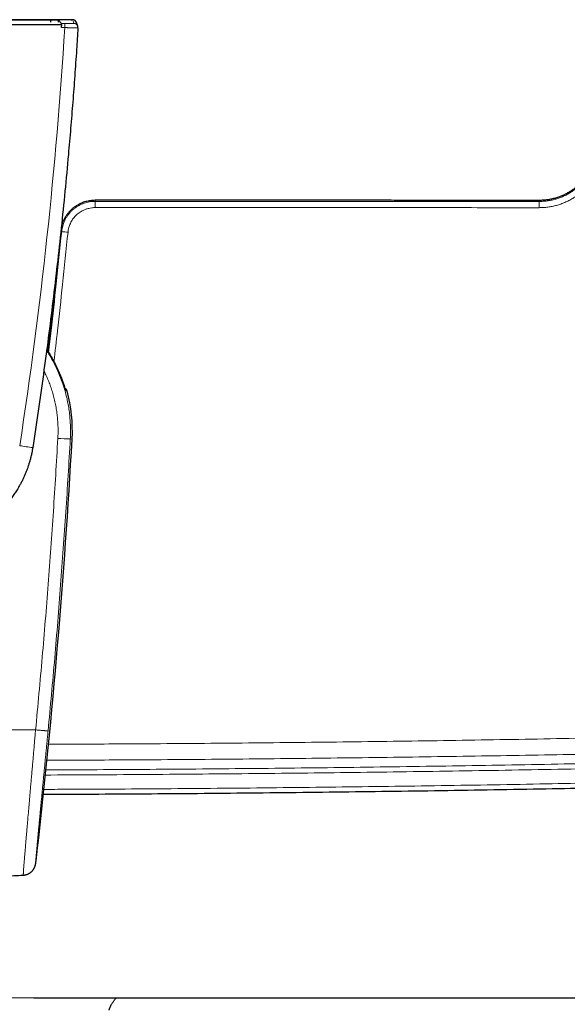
# Model space of a CAD drawing. Header units: millimetres. Extents: x 8 to 1132, y 12 to 2282.
# Tile 17 of 53: x 639 to 705, y 978 to 1098. Entities that reach past the tile are written whole.
import ezdxf

# ---------------------------------------------------------------- set-up
doc = ezdxf.new("R2010")
doc.units = ezdxf.units.MM

msp = doc.modelspace()

# ---------------------------------------------------------------- linework, layer by layer
at = {"color": 7, "linetype": 'Continuous', "lineweight": 30}
for p, q in [((610.05, 1097.22), (643.97, 1097.22)), ((642.59, 1097.81), (642.59, 1097.52)), ((643.54, 1097.8), (643.95, 1097.36)), ((643.54, 1097.8), (643.54, 1097.51)), ((643.95, 1096.86), (643.97, 1097.22)), ((645.92, 1097.03), (645.77, 1097.47)), ((644.01, 1053.9), (644.03, 1053.85)), ((640.59, 978.85), (723.71, 978.85)), ((640.59, 978.85), (640.66, 978.85))]:
    msp.add_line(p, q, dxfattribs=at)
at = {"color": 8, "linetype": 'Continuous', "lineweight": 0}
for p, q in [((643.95, 1097.36), (644.34, 1097.36)), ((644.34, 1096.86), (643.95, 1096.86)), ((645.01, 1046.82), (645.23, 1046.81))]:
    msp.add_line(p, q, dxfattribs=at)
at = {"color": 7, "linetype": 'Continuous', "lineweight": 30, "flags": 128}
msp.add_lwpolyline([(643.95, 1097.22), (643.95, 1097.26), (643.95, 1097.31), (643.95, 1097.34), (643.95, 1097.36), (643.95, 1097.36)], dxfattribs=at)
at = {"color": 8, "linetype": 'Continuous', "lineweight": 0, "flags": 128}
for points in [[(644.34, 1096.86), (644.34, 1096.94), (644.34, 1097.01), (644.34, 1097.09), (644.34, 1097.15), (644.34, 1097.21), (644.34, 1097.26), (644.34, 1097.31), (644.34, 1097.34), (644.34, 1097.36), (644.34, 1097.36)], [(645.44, 1097.37), (645.39, 1097.54), (645.29, 1097.81)], [(644.4, 1052.74), (644.4, 1052.74), (644.43, 1052.66)]]:
    msp.add_lwpolyline(points, dxfattribs=at)
at = {"color": 7, "linetype": 'Continuous', "lineweight": 30}
for centre, radius, start, end in [((645.29, 1097.31), 0.5, 18.7317, 90.0216), ((645.29, 1097.31), 0.5, 18.7322, 56.6613), ((645.44, 1096.87), 0.5, 356.4323, 18.6924), ((645.44, 1096.87), 0.5, 356.4323, 18.7109), ((627.01, 1047.83), 18.05, 19.6459, 33.0458), ((644.13, 1052.53), 0.5, 15.3852, 67.6866), ((627.01, 1047.83), 18.25, 356.7926, 15.3552), ((-237.94, 1096.3), 884.56, 353.53821, 356.79257)]:
    msp.add_arc(centre, radius, start, end, dxfattribs=at)
at = {"color": 8, "linetype": 'Continuous', "lineweight": 0}
for centre, radius, start, end in [((645.44, 1096.87), 0.5, 18.6931, 90.0218), ((75.66, 1132.38), 569.79, 351.2796, 356.4254), ((777.64, 1075.09), 129.62, 179.722, 180.0574), ((738.31, 1075.08), 36.32, 179.0077, 180.205), ((642.95, 1055.67), 16.4, 83.7967, 86.4799), ((643.84, 1054.29), 0.0605, 31.5008, 92.452), ((648.59, 1131.62), 84.88, 266.5597, 267.5782), ((645.86, 1088.8), 43.37, 260.7206, 262.8317)]:
    msp.add_arc(centre, radius, start, end, dxfattribs=at)
at = {"color": 7, "linetype": 'Continuous', "lineweight": 30}
for points, knots in [([(644.25, 1097.82), (642.99, 1097.82), (640.47, 1097.82), (636.68, 1097.82), (632.89, 1097.82), (629.56, 1097.82), (626.68, 1097.82), (624.27, 1097.82), (621.85, 1097.82), (619.43, 1097.82), (617.02, 1097.82), (614.6, 1097.82), (612.19, 1097.82), (610.58, 1097.82), (609.77, 1097.82)], [0, 0, 0, 0, 0.109831, 0.219669, 0.329528, 0.439395, 0.509466, 0.579539, 0.649617, 0.719697, 0.78977, 0.859843, 0.92992, 1, 1, 1, 1]), ([(611.44, 1097.81), (612.73, 1097.81), (615.33, 1097.81), (619.22, 1097.81), (623.12, 1097.81), (627.01, 1097.81), (630.91, 1097.81), (634.8, 1097.81), (638.69, 1097.81), (641.29, 1097.81), (642.59, 1097.81)], [0, 0, 0, 0, 0.125003, 0.250004, 0.375002, 0.5, 0.624998, 0.749996, 0.874997, 1, 1, 1, 1]), ([(642.59, 1097.81), (642.62, 1097.81), (642.68, 1097.81), (642.81, 1097.81), (642.96, 1097.81), (643.13, 1097.81), (643.27, 1097.8), (643.39, 1097.8), (643.47, 1097.8), (643.53, 1097.8), (643.53, 1097.8), (643.54, 1097.8)], [0, 0, 0, 0, 0.0631, 0.125718, 0.250869, 0.375537, 0.50057, 0.625253, 0.75021, 0.875048, 1, 1, 1, 1]), ([(645.15, 1097.82), (645.15, 1097.82), (645.12, 1097.82), (645.03, 1097.82), (644.9, 1097.82), (644.74, 1097.82), (644.57, 1097.82), (644.41, 1097.82), (644.3, 1097.82), (644.25, 1097.82)], [0, 0, 0, 0, 0.025436, 0.205017, 0.377483, 0.5499, 0.712432, 0.874946, 1, 1, 1, 1]), ([(645.13, 1097.82), (645.16, 1097.82), (645.19, 1097.82), (645.21, 1097.81), (645.21, 1097.81)], [0, 0, 0, 0, 0.929129, 1, 1, 1, 1]), ([(645.38, 1097.8), (645.38, 1097.8), (645.37, 1097.81), (645.36, 1097.81), (645.34, 1097.81), (645.32, 1097.81), (645.31, 1097.81), (645.29, 1097.81), (645.26, 1097.81), (645.22, 1097.81), (645.19, 1097.82), (645.17, 1097.82), (645.16, 1097.82)], [0, 0, 0, 0, 0.015521, 0.062704, 0.112754, 0.171029, 0.24785, 0.361845, 0.578322, 0.775359, 0.96311, 1, 1, 1, 1]), ([(645.94, 1096.84), (645.89, 1095.95), (645.76, 1094), (645.55, 1090.99), (645.31, 1087.8), (645.05, 1084.61), (644.74, 1080.99), (644.36, 1076.95), (643.91, 1072.48), (643.42, 1068.02), (642.89, 1063.57), (642.34, 1059.11), (641.74, 1054.66), (641.11, 1050.21), (640.67, 1047.25), (640.44, 1045.77)], [0, 0, 0, 0, 0.051912, 0.114183, 0.176455, 0.238734, 0.301013, 0.388342, 0.475674, 0.563005, 0.650334, 0.737749, 0.825167, 0.912585, 1, 1, 1, 1]), ([(709.01, 1082.85), (709.01, 1082.72), (709, 1082.47), (708.97, 1082.08), (708.92, 1081.71), (708.84, 1081.3), (708.73, 1080.86), (708.57, 1080.39), (708.38, 1079.93), (708.16, 1079.5), (707.92, 1079.09), (707.65, 1078.69), (707.36, 1078.32), (707.05, 1077.98), (706.71, 1077.66), (706.37, 1077.36), (706, 1077.09), (705.63, 1076.85), (705.25, 1076.63), (704.85, 1076.44), (704.43, 1076.27), (703.97, 1076.11), (703.48, 1075.99), (702.98, 1075.9), (702.49, 1075.85), (702.16, 1075.84), (702, 1075.84)], [0, 0, 0, 0, 0.035286, 0.069895, 0.104207, 0.138522, 0.18385, 0.228813, 0.273509, 0.317244, 0.360585, 0.403925, 0.446718, 0.48909, 0.531088, 0.572507, 0.613402, 0.653838, 0.693875, 0.733568, 0.77291, 0.81941, 0.865237, 0.910527, 0.955408, 1, 1, 1, 1]), ([(648.02, 1075.85), (647.93, 1075.85), (647.73, 1075.84), (647.45, 1075.81), (647.17, 1075.76), (646.89, 1075.69), (646.62, 1075.61), (646.32, 1075.49), (645.99, 1075.33), (645.65, 1075.12), (645.33, 1074.89), (645.04, 1074.63), (644.78, 1074.34), (644.55, 1074.04), (644.35, 1073.72), (644.18, 1073.4), (644.04, 1073.06), (643.95, 1072.79), (643.92, 1072.63), (643.91, 1072.58)], [0, 0, 0, 0, 0.051091, 0.10184, 0.152228, 0.20222, 0.251772, 0.300837, 0.373402, 0.444621, 0.51439, 0.582849, 0.650914, 0.71824, 0.784305, 0.848778, 0.912484, 0.975403, 1, 1, 1, 1]), ([(702, 1075.84), (700.95, 1075.84), (698.86, 1075.84), (695.74, 1075.84), (692.66, 1075.84), (689.61, 1075.84), (686.6, 1075.84), (683.69, 1075.85), (680.86, 1075.85), (678.13, 1075.85), (675.43, 1075.85), (672.76, 1075.85), (670.12, 1075.85), (667.52, 1075.85), (664.95, 1075.85), (662.41, 1075.85), (659.9, 1075.85), (657.45, 1075.85), (655.03, 1075.85), (652.67, 1075.85), (650.34, 1075.85), (648.79, 1075.85), (648.02, 1075.85)], [0, 0, 0, 0, 0.058461, 0.116237, 0.173331, 0.229741, 0.285467, 0.34051, 0.391782, 0.442447, 0.492504, 0.541955, 0.590798, 0.639035, 0.686664, 0.733687, 0.780102, 0.825911, 0.870311, 0.914126, 0.957356, 1, 1, 1, 1]), ([(643.34, 1067.4), (643.31, 1067.1), (643.09, 1064.94), (642.73, 1061.66), (642.39, 1058.67), (642.26, 1057.54)], [0, 0, 0, 0, 0.092182, 0.654373, 1, 1, 1, 1]), ([(643.64, 1054.82), (643.54, 1055.04), (643.34, 1055.5), (643.01, 1056.17), (642.64, 1056.83), (642.35, 1057.32), (642.17, 1057.59), (642.14, 1057.65)], [0, 0, 0, 0, 0.232554, 0.466114, 0.699675, 0.93659, 1, 1, 1, 1]), ([(642.15, 1057.71), (642.27, 1057.52), (642.53, 1057.11), (642.9, 1056.47), (643.26, 1055.77), (643.6, 1055.06), (643.79, 1054.57), (643.89, 1054.33)], [0, 0, 0, 0, 0.1763459, 0.3797883, 0.5862098, 0.7926317, 1, 1, 1, 1]), ([(644.21, 1053.32), (644.19, 1053.36), (644.16, 1053.45), (644.1, 1053.62), (644.03, 1053.83), (643.95, 1054.04), (643.86, 1054.28), (643.75, 1054.54), (643.68, 1054.72), (643.64, 1054.82)], [0, 0, 0, 0, 0.093273, 0.230093, 0.373598, 0.517522, 0.661072, 0.830528, 1, 1, 1, 1]), ([(643.89, 1054.33), (643.92, 1054.25), (643.99, 1054.09), (644.07, 1053.86), (644.15, 1053.64), (644.22, 1053.43), (644.28, 1053.26), (644.31, 1053.16), (644.32, 1053.12)], [0, 0, 0, 0, 0.173423, 0.347336, 0.520698, 0.693066, 0.865997, 1, 1, 1, 1]), ([(644.4, 1052.74), (644.4, 1052.74), (644.4, 1052.74), (644.4, 1052.74), (644.39, 1052.75), (644.39, 1052.77), (644.38, 1052.8), (644.36, 1052.84), (644.35, 1052.89), (644.33, 1052.95), (644.31, 1053.01), (644.28, 1053.09), (644.25, 1053.18), (644.23, 1053.25), (644.21, 1053.31), (644.2, 1053.32)], [0, 0, 0, 0, 0.002409, 0.053858, 0.116154, 0.189145, 0.267945, 0.353442, 0.444914, 0.540592, 0.63922, 0.739868, 0.841822, 0.944494, 1, 1, 1, 1]), ([(644.38, 1052.96), (644.37, 1052.97), (644.36, 1053), (644.34, 1053.06), (644.33, 1053.11), (644.32, 1053.13)], [0, 0, 0, 0, 0.242014, 0.683597, 1, 1, 1, 1]), ([(640.44, 1045.77), (640.42, 1045.64), (640.38, 1045.37), (640.3, 1044.98), (640.21, 1044.59), (640.11, 1044.2), (639.99, 1043.81), (639.87, 1043.42), (639.73, 1043.04), (639.58, 1042.66), (639.42, 1042.27), (639.24, 1041.89), (639.05, 1041.51), (638.82, 1041.1), (638.55, 1040.65), (638.24, 1040.16), (637.9, 1039.69), (637.54, 1039.23), (637.2, 1038.83), (636.88, 1038.48), (636.58, 1038.18), (636.28, 1037.88), (635.93, 1037.57), (635.53, 1037.23), (635.07, 1036.88), (634.6, 1036.55), (634.11, 1036.23), (633.65, 1035.96), (633.23, 1035.74), (632.85, 1035.55), (632.46, 1035.38), (632.03, 1035.19), (631.54, 1035.01), (630.99, 1034.83), (630.43, 1034.67), (629.87, 1034.54), (629.3, 1034.43), (628.74, 1034.34), (628.17, 1034.28), (627.61, 1034.25), (627.08, 1034.23), (626.6, 1034.24), (626.17, 1034.26), (625.74, 1034.29), (625.26, 1034.35), (624.74, 1034.43), (624.18, 1034.53), (623.62, 1034.66), (623.08, 1034.82), (622.53, 1034.99), (622, 1035.19), (621.46, 1035.42), (620.94, 1035.67), (620.43, 1035.93), (619.94, 1036.22), (619.46, 1036.53), (618.99, 1036.85), (618.54, 1037.2), (618.1, 1037.57), (617.67, 1037.95), (617.25, 1038.36), (616.9, 1038.75), (616.58, 1039.11), (616.32, 1039.44), (616.06, 1039.77), (615.79, 1040.16), (615.5, 1040.6), (615.2, 1041.09), (614.93, 1041.6), (614.67, 1042.12), (614.46, 1042.6), (614.29, 1043.03), (614.16, 1043.41), (614.03, 1043.79), (613.92, 1044.18), (613.82, 1044.57), (613.72, 1044.97), (613.64, 1045.36), (613.6, 1045.63), (613.58, 1045.77)], [0, 0, 0, 0, 0.010376, 0.020761, 0.031216, 0.04167, 0.052161, 0.062652, 0.073213, 0.083784, 0.094736, 0.105687, 0.116681, 0.127675, 0.142523, 0.157397, 0.17246, 0.18755, 0.202696, 0.213648, 0.224599, 0.235593, 0.246587, 0.261435, 0.276309, 0.291372, 0.306462, 0.321608, 0.332559, 0.34351, 0.354503, 0.365497, 0.380344, 0.395218, 0.410281, 0.425371, 0.440516, 0.455168, 0.469821, 0.484575, 0.49933, 0.510544, 0.521757, 0.533017, 0.544276, 0.559421, 0.574073, 0.588726, 0.60348, 0.618235, 0.633203, 0.64817, 0.663247, 0.678324, 0.692976, 0.707628, 0.722383, 0.737138, 0.752106, 0.767073, 0.78215, 0.797227, 0.808178, 0.819129, 0.830123, 0.841117, 0.855964, 0.870838, 0.8859, 0.90099, 0.916135, 0.926521, 0.936916, 0.94738, 0.957845, 0.968346, 0.978847, 0.989419, 1, 1, 1, 1]), ([(721.73, 1004.64), (719.15, 1004.58), (712.6, 1004.43), (701.77, 1004.21), (689.27, 1004), (678.6, 1003.86), (667.93, 1003.74), (657.26, 1003.64), (647.82, 1003.58), (642.65, 1003.57), (641.74, 1003.57)], [0, 0, 0, 0, 0.096851, 0.245864, 0.405888, 0.565914, 0.645926, 0.80595, 0.965976, 1, 1, 1, 1]), ([(640.89, 995.84), (640.89, 995.85), (640.9, 995.91), (640.92, 996.07), (640.95, 996.31), (640.97, 996.53), (640.99, 996.69), (641, 996.75)], [0, 0, 0, 0, 0.012343, 0.290598, 0.568855, 0.838771, 1, 1, 1, 1]), ([(639.3, 993.76), (639.32, 993.77), (639.39, 993.77), (639.49, 993.78), (639.61, 993.81), (639.72, 993.84), (639.83, 993.88), (639.93, 993.93), (640.03, 993.99), (640.12, 994.05), (640.21, 994.11), (640.29, 994.18), (640.37, 994.25), (640.43, 994.33), (640.49, 994.4), (640.55, 994.48), (640.59, 994.55), (640.63, 994.62), (640.66, 994.69), (640.69, 994.74), (640.71, 994.79), (640.72, 994.84), (640.74, 994.88), (640.75, 994.92), (640.76, 994.95), (640.77, 994.99), (640.78, 995.02), (640.78, 995.05), (640.79, 995.08), (640.79, 995.11), (640.8, 995.15), (640.81, 995.2), (640.82, 995.26), (640.83, 995.33), (640.84, 995.41), (640.85, 995.5), (640.86, 995.59), (640.88, 995.7), (640.89, 995.78), (640.89, 995.83), (640.89, 995.83)], [0, 0, 0, 0, 0.0121, 0.030878, 0.049443, 0.067797, 0.085937, 0.103858, 0.121551, 0.139004, 0.156196, 0.173099, 0.189668, 0.205837, 0.221498, 0.2365, 0.250655, 0.263805, 0.27592, 0.287141, 0.297741, 0.308064, 0.318485, 0.329285, 0.340873, 0.353719, 0.368375, 0.385544, 0.405955, 0.431916, 0.465203, 0.511066, 0.586, 0.655989, 0.721759, 0.79155, 0.858161, 0.923192, 0.987411, 1, 1, 1, 1]), ([(614.72, 993.76), (615.49, 993.72), (617.08, 993.64), (619.51, 993.55), (622.01, 993.48), (624.51, 993.44), (627.01, 993.42), (629.51, 993.44), (632.01, 993.48), (634.51, 993.55), (636.94, 993.64), (638.54, 993.72), (639.3, 993.76)], [0, 0, 0, 0, 0.093065, 0.194806, 0.296541, 0.398271, 0.5, 0.601728, 0.703459, 0.805194, 0.906935, 1, 1, 1, 1]), ([(649.73, 977.33), (649.73, 977.33), (649.73, 977.33), (649.73, 977.34), (649.73, 977.35), (649.74, 977.37), (649.75, 977.41), (649.76, 977.45), (649.77, 977.5), (649.79, 977.56), (649.82, 977.63), (649.85, 977.71), (649.89, 977.8), (649.94, 977.9), (649.99, 978), (650.06, 978.11), (650.13, 978.23), (650.21, 978.35), (650.3, 978.47), (650.4, 978.6), (650.51, 978.73), (650.59, 978.81), (650.62, 978.85)], [0, 0, 0, 0, 0.0041294, 0.0456266, 0.0872037, 0.1289712, 0.1653091, 0.2077973, 0.2514332, 0.3035858, 0.3561882, 0.4092929, 0.4629666, 0.5172815, 0.5723125, 0.6281367, 0.6848296, 0.7424633, 0.8006588, 0.8657889, 0.9402809, 1, 1, 1, 1])]:
    msp.add_open_spline(points, degree=3, knots=knots, dxfattribs=at)
at = {"color": 8, "linetype": 'Continuous', "lineweight": 0}
for points, knots in [([(644.34, 1097.36), (644.4, 1097.36), (644.53, 1097.36), (644.71, 1097.36), (644.88, 1097.36), (645.03, 1097.36), (645.17, 1097.37), (645.28, 1097.37), (645.37, 1097.37), (645.41, 1097.37), (645.44, 1097.37), (645.44, 1097.37), (645.44, 1097.37)], [0, 0, 0, 0, 0.105904, 0.214878, 0.320783, 0.429765, 0.535573, 0.644461, 0.750072, 0.858757, 0.928939, 1, 1, 1, 1]), ([(645.29, 1097.81), (645.29, 1097.81), (645.28, 1097.81), (645.24, 1097.81), (645.18, 1097.82), (645.15, 1097.82)], [0, 0, 0, 0, 0.34967, 0.699277, 1, 1, 1, 1]), ([(645.94, 1096.84), (645.94, 1096.84), (645.94, 1096.84), (645.91, 1096.84), (645.87, 1096.84), (645.83, 1096.84), (645.77, 1096.84), (645.7, 1096.84), (645.63, 1096.84), (645.54, 1096.84), (645.45, 1096.84), (645.34, 1096.84), (645.24, 1096.84), (645.12, 1096.84), (645, 1096.85), (644.87, 1096.85), (644.74, 1096.85), (644.61, 1096.85), (644.48, 1096.86), (644.39, 1096.86), (644.34, 1096.86)], [0, 0, 0, 0, 0.070165, 0.141205, 0.193853, 0.246867, 0.301036, 0.355605, 0.408334, 0.46143, 0.515686, 0.570341, 0.6231, 0.676227, 0.730512, 0.785198, 0.837945, 0.891059, 0.94533, 1, 1, 1, 1]), ([(709.91, 1082.88), (709.91, 1082.74), (709.91, 1082.44), (709.87, 1082), (709.81, 1081.57), (709.72, 1081.1), (709.59, 1080.62), (709.42, 1080.11), (709.22, 1079.62), (708.98, 1079.14), (708.71, 1078.67), (708.41, 1078.23), (708.08, 1077.81), (707.73, 1077.41), (707.35, 1077.03), (706.94, 1076.68), (706.51, 1076.36), (706.06, 1076.07), (705.59, 1075.82), (705.11, 1075.59), (704.61, 1075.39), (704.1, 1075.23), (703.58, 1075.11), (703.05, 1075.02), (702.52, 1074.96), (702.16, 1074.96), (701.99, 1074.95)], [0, 0, 0, 0, 0.035312, 0.070679, 0.106046, 0.141358, 0.184169, 0.227126, 0.270132, 0.313087, 0.355897, 0.398761, 0.441772, 0.484833, 0.527842, 0.570705, 0.613546, 0.656534, 0.69957, 0.742554, 0.785393, 0.828217, 0.871187, 0.914207, 0.957176, 1, 1, 1, 1]), ([(701.99, 1075.71), (701.99, 1075.71), (702.15, 1075.71), (702.47, 1075.72), (702.95, 1075.77), (703.43, 1075.85), (703.9, 1075.97), (704.36, 1076.11), (704.81, 1076.28), (705.25, 1076.49), (705.67, 1076.73), (706.08, 1076.99), (706.46, 1077.28), (706.83, 1077.59), (707.18, 1077.93), (707.5, 1078.29), (707.79, 1078.67), (708.06, 1079.07), (708.31, 1079.49), (708.52, 1079.92), (708.7, 1080.37), (708.86, 1080.83), (708.98, 1081.31), (709.08, 1081.81), (709.13, 1082.34), (709.15, 1082.69), (709.15, 1082.87), (709.15, 1082.87)], [0, 0, 0, 0, 0.0000053, 0.042829, 0.0857984, 0.1288183, 0.1717896, 0.2146149, 0.2574564, 0.3004436, 0.3434834, 0.3864765, 0.4293229, 0.4721845, 0.5151932, 0.5582529, 0.6012636, 0.6441269, 0.686934, 0.7298871, 0.7728905, 0.8158454, 0.8586541, 0.9057457, 0.9529025, 0.9999947, 1, 1, 1, 1]), ([(643.96, 1072.04), (643.96, 1072.04), (643.97, 1072.16), (644, 1072.38), (644.08, 1072.72), (644.19, 1073.05), (644.32, 1073.37), (644.48, 1073.67), (644.66, 1073.96), (644.87, 1074.24), (645.1, 1074.5), (645.35, 1074.73), (645.62, 1074.95), (645.91, 1075.14), (646.22, 1075.3), (646.53, 1075.44), (646.85, 1075.55), (647.18, 1075.64), (647.49, 1075.69), (647.77, 1075.72), (647.94, 1075.72), (648.02, 1075.72), (648.02, 1075.72)], [0, 0, 0, 0, 0.00001, 0.057251, 0.114697, 0.172141, 0.22938, 0.286625, 0.344074, 0.401521, 0.458765, 0.516329, 0.574104, 0.631884, 0.689454, 0.745847, 0.802432, 0.859013, 0.915401, 0.957696, 0.99999, 1, 1, 1, 1]), ([(648.02, 1075.85), (648.02, 1075.85), (648.02, 1075.85), (648.02, 1075.81), (648.02, 1075.75), (648.02, 1075.72)], [0, 0, 0, 0, 0.221815, 0.61216, 1, 1, 1, 1]), ([(648.02, 1075.72), (650.15, 1075.72), (656.55, 1075.72), (667.22, 1075.72), (679.42, 1075.72), (691.01, 1075.72), (698.33, 1075.71), (701.99, 1075.71)], [0, 0, 0, 0, 0.118579, 0.355738, 0.592897, 0.796449, 1, 1, 1, 1]), ([(702, 1075.84), (702, 1075.84), (702, 1075.84), (701.99, 1075.8), (701.99, 1075.74), (701.99, 1075.71)], [0, 0, 0, 0, 0.2218152, 0.6121602, 1, 1, 1, 1]), ([(648.02, 1074.96), (647.95, 1074.96), (647.81, 1074.96), (647.56, 1074.93), (647.25, 1074.88), (646.89, 1074.77), (646.58, 1074.64), (646.31, 1074.49), (646.08, 1074.34), (645.85, 1074.16), (645.65, 1073.97), (645.46, 1073.76), (645.29, 1073.54), (645.15, 1073.3), (645.02, 1073.05), (644.91, 1072.79), (644.82, 1072.53), (644.76, 1072.26), (644.74, 1072.07), (644.73, 1071.98)], [0, 0, 0, 0, 0.042035, 0.084072, 0.159516, 0.235194, 0.310651, 0.368114, 0.425788, 0.48345, 0.540899, 0.598189, 0.655683, 0.713172, 0.770458, 0.827742, 0.885229, 0.942717, 1, 1, 1, 1]), ([(701.99, 1074.95), (698.32, 1074.95), (691, 1074.96), (679.41, 1074.96), (667.22, 1074.96), (656.55, 1074.96), (650.15, 1074.96), (648.02, 1074.96)], [0, 0, 0, 0, 0.203551, 0.407103, 0.644261, 0.881421, 1, 1, 1, 1]), ([(642.38, 1057.34), (642.48, 1058.23), (642.8, 1061.01), (643.33, 1065.91), (643.74, 1069.92), (643.96, 1072.04)], [0, 0, 0, 0, 0.181545, 0.56753, 1, 1, 1, 1]), ([(644.73, 1071.98), (644.51, 1069.86), (644.1, 1065.85), (643.53, 1060.6), (643.17, 1057.48), (643.02, 1056.22)], [0, 0, 0, 0, 0.403776, 0.761512, 1, 1, 1, 1]), ([(643.85, 1072.04), (643.86, 1072.04), (643.88, 1072.04), (643.93, 1072.04), (643.96, 1072.04)], [0, 0, 0, 0, 0.329803, 1, 1, 1, 1]), ([(642.13, 1057.63), (642.26, 1057.42), (642.53, 1057), (642.89, 1056.35), (643.24, 1055.68), (643.55, 1054.99), (643.84, 1054.28), (644.1, 1053.56), (644.33, 1052.83), (644.53, 1052.1), (644.69, 1051.37), (644.82, 1050.63), (644.92, 1049.88), (644.99, 1049.12), (645.03, 1048.36), (645.04, 1047.59), (645.02, 1047.08), (645.01, 1046.82)], [0, 0, 0, 0, 0.0645782, 0.1306038, 0.196572, 0.2638032, 0.3310646, 0.3982957, 0.4662698, 0.5322416, 0.5982709, 0.6643001, 0.7302719, 0.7975101, 0.8647787, 0.9320169, 1, 1, 1, 1]), ([(643.5, 1046.9), (643.51, 1047.12), (643.53, 1047.58), (643.52, 1048.26), (643.49, 1048.94), (643.43, 1049.63), (643.34, 1050.32), (643.22, 1051.01), (643.06, 1051.69), (642.88, 1052.37), (642.68, 1053.02), (642.45, 1053.67), (642.19, 1054.3), (641.97, 1054.78), (641.83, 1055.05), (641.8, 1055.12)], [0, 0, 0, 0, 0.080242, 0.160555, 0.240867, 0.321109, 0.403707, 0.48638, 0.569054, 0.651651, 0.731964, 0.812347, 0.892729, 0.973042, 1, 1, 1, 1]), ([(644.43, 1052.66), (644.43, 1052.66), (644.42, 1052.67), (644.41, 1052.71), (644.39, 1052.77), (644.36, 1052.86), (644.32, 1052.97), (644.28, 1053.11), (644.24, 1053.22), (644.21, 1053.3), (644.21, 1053.32)], [0, 0, 0, 0, 0.1353594, 0.2711913, 0.406573, 0.5425853, 0.679044, 0.8150938, 0.9550541, 1, 1, 1, 1]), ([(644.61, 1052.66), (644.61, 1052.66), (644.61, 1052.66), (644.59, 1052.66), (644.55, 1052.66), (644.5, 1052.66), (644.45, 1052.66), (644.43, 1052.66)], [0, 0, 0, 0, 0.177778, 0.385052, 0.592334, 0.799618, 1, 1, 1, 1]), ([(640.79, 1011.43), (640.93, 1012.9), (641.21, 1015.85), (641.6, 1020.28), (641.98, 1024.71), (642.33, 1029.14), (642.65, 1033.58), (642.96, 1038.02), (643.24, 1042.45), (643.41, 1045.42), (643.5, 1046.9)], [0, 0, 0, 0, 0.124965, 0.24993, 0.374909, 0.499888, 0.624909, 0.74993, 0.874965, 1, 1, 1, 1]), ([(645.01, 1046.82), (644.92, 1045.34), (644.75, 1042.38), (644.47, 1037.94), (644.16, 1033.5), (643.84, 1029.06), (643.49, 1024.62), (643.12, 1020.18), (642.73, 1015.75), (642.45, 1012.8), (642.31, 1011.32)], [0, 0, 0, 0, 0.124965, 0.249931, 0.37491, 0.499889, 0.62491, 0.749931, 0.874965, 1, 1, 1, 1]), ([(639.3, 993.77), (639.3, 993.76), (639.3, 993.76), (639.3, 993.78), (639.3, 993.83), (639.3, 993.91), (639.31, 994.03), (639.32, 994.17), (639.33, 994.35), (639.34, 994.56), (639.36, 994.8), (639.38, 995.07), (639.41, 995.36), (639.43, 995.68), (639.46, 996.04), (639.49, 996.43), (639.53, 996.84), (639.56, 997.28), (639.6, 997.74), (639.64, 998.22), (639.69, 998.72), (639.73, 999.25), (639.78, 999.81), (639.83, 1000.39), (639.88, 1001), (639.94, 1001.62), (639.99, 1002.25), (640.05, 1002.9), (640.1, 1003.56), (640.16, 1004.24), (640.22, 1004.94), (640.29, 1005.65), (640.35, 1006.38), (640.41, 1007.11), (640.48, 1007.83), (640.54, 1008.54), (640.6, 1009.26), (640.66, 1009.98), (640.73, 1010.7), (640.77, 1011.18), (640.79, 1011.43)], [0, 0, 0, 0, 0.003559, 0.030247, 0.056934, 0.083597, 0.111037, 0.138502, 0.165968, 0.193408, 0.220043, 0.246702, 0.27336, 0.299995, 0.3274, 0.354831, 0.382262, 0.409668, 0.436352, 0.463058, 0.489764, 0.516448, 0.543898, 0.571373, 0.598848, 0.626298, 0.653118, 0.679961, 0.706804, 0.733624, 0.761217, 0.788835, 0.816453, 0.844046, 0.870004, 0.896004, 0.922024, 0.948044, 0.974043, 1, 1, 1, 1]), ([(642.31, 1011.32), (642.3, 1011.32), (642.3, 1011.32), (642.25, 1011.32), (642.19, 1011.32), (642.1, 1011.32), (641.99, 1011.33), (641.86, 1011.34), (641.71, 1011.35), (641.55, 1011.36), (641.37, 1011.38), (641.18, 1011.39), (640.99, 1011.41), (640.86, 1011.42), (640.79, 1011.43)], [0, 0, 0, 0, 0.083333, 0.166666, 0.25, 0.333333, 0.416666, 0.499999, 0.583333, 0.666666, 0.75, 0.833333, 0.916667, 1, 1, 1, 1]), ([(642.31, 1011.32), (642.29, 1011.1), (642.24, 1010.66), (642.18, 1010), (642.12, 1009.35), (642.05, 1008.69), (641.99, 1008.04), (641.93, 1007.38), (641.87, 1006.73), (641.8, 1006.08), (641.74, 1005.44), (641.68, 1004.81), (641.62, 1004.18), (641.56, 1003.56), (641.5, 1002.95), (641.45, 1002.37), (641.39, 1001.81), (641.34, 1001.27), (641.29, 1000.75), (641.24, 1000.24), (641.2, 999.75), (641.15, 999.28), (641.11, 998.83), (641.07, 998.4), (641.03, 998), (641, 997.63), (640.97, 997.29), (640.94, 996.96), (640.91, 996.66), (640.89, 996.38), (640.87, 996.13), (640.85, 995.91), (640.83, 995.72), (640.82, 995.56), (640.81, 995.43), (640.8, 995.32), (640.8, 995.24), (640.8, 995.19), (640.8, 995.17), (640.8, 995.18), (640.81, 995.22), (640.82, 995.29), (640.84, 995.38), (640.85, 995.51), (640.87, 995.66), (640.89, 995.78), (640.89, 995.84)], [0, 0, 0, 0, 0.0218229, 0.0436544, 0.0654772, 0.0876196, 0.1097711, 0.1319137, 0.1545044, 0.1770951, 0.1998419, 0.2225887, 0.2458266, 0.2690645, 0.2924709, 0.3158772, 0.3383465, 0.3608157, 0.3834399, 0.4060641, 0.4291768, 0.4522896, 0.4755698, 0.4988499, 0.5212707, 0.5436914, 0.5662669, 0.5888423, 0.6119091, 0.634976, 0.6582121, 0.6814482, 0.7038898, 0.7263315, 0.7489286, 0.7715256, 0.7946177, 0.8177098, 0.8409732, 0.8642366, 0.8867656, 0.9092945, 0.9319802, 0.9546659, 0.977851, 1, 1, 1, 1]), ([(642.36, 1009.68), (645.38, 1009.7), (652.46, 1009.72), (663.61, 1009.81), (675.83, 1009.93), (688.05, 1010.09), (700.27, 1010.29), (712.49, 1010.52), (720.64, 1010.7), (724.71, 1010.79)], [0, 0, 0, 0, 0.109724, 0.258025, 0.406326, 0.554723, 0.703119, 0.851515, 1, 1, 1, 1]), ([(724.74, 1008.85), (720.67, 1008.76), (712.53, 1008.57), (700.32, 1008.34), (688.11, 1008.15), (675.9, 1007.99), (663.69, 1007.86), (652.44, 1007.78), (645.27, 1007.75), (642.17, 1007.74)], [0, 0, 0, 0, 0.147881, 0.295763, 0.443645, 0.591526, 0.739416, 0.887306, 1, 1, 1, 1]), ([(642.05, 1006.57), (642.25, 1006.57), (646.72, 1006.58), (655.46, 1006.63), (668.25, 1006.74), (681.05, 1006.89), (693.84, 1007.08), (706.64, 1007.31), (717.3, 1007.53), (723.7, 1007.68), (725.83, 1007.73)], [0, 0, 0, 0, 0.00726, 0.159988, 0.312718, 0.465447, 0.618177, 0.770906, 0.923636, 1, 1, 1, 1]), ([(725.85, 1007.11), (723.71, 1007.06), (717.32, 1006.91), (706.65, 1006.68), (693.86, 1006.45), (681.06, 1006.27), (668.26, 1006.12), (655.46, 1006.01), (646.7, 1005.96), (642.21, 1005.94), (641.99, 1005.94)], [0, 0, 0, 0, 0.076305, 0.228916, 0.381529, 0.534139, 0.686752, 0.839363, 0.991975, 1, 1, 1, 1]), ([(641.81, 1004.19), (642.69, 1004.2), (647.84, 1004.21), (657.26, 1004.27), (667.93, 1004.37), (678.59, 1004.49), (689.26, 1004.63), (701.76, 1004.84), (713.97, 1005.08), (721.92, 1005.27), (725.89, 1005.36)], [0, 0, 0, 0, 0.031537, 0.183754, 0.335972, 0.412081, 0.564299, 0.716516, 0.858257, 1, 1, 1, 1]), ([(613.59, 978.85), (613.86, 978.85), (614.39, 978.85), (615.16, 978.85), (615.93, 978.85), (616.69, 978.85), (619.21, 978.85), (623.49, 978.85), (629.64, 978.85), (634.1, 978.85), (636.89, 978.85), (637.87, 978.85), (638.85, 978.85), (639.76, 978.85), (640.34, 978.85), (640.59, 978.85)], [0, 0, 0, 0, 0.0300813, 0.0583458, 0.0866186, 0.114897, 0.143169, 0.366568, 0.5899671, 0.826007, 0.8623805, 0.8987497, 0.9351955, 0.9716412, 1, 1, 1, 1])]:
    msp.add_open_spline(points, degree=3, knots=knots, dxfattribs=at)
msp.add_open_spline([(640.79, 1011.43), (639.64, 1011.43), (637.35, 1011.42), (633.9, 1011.42), (630.46, 1011.42), (628.16, 1011.42), (627.01, 1011.42)], degree=3, dxfattribs=at)

doc.saveas('drawing.dxf')
